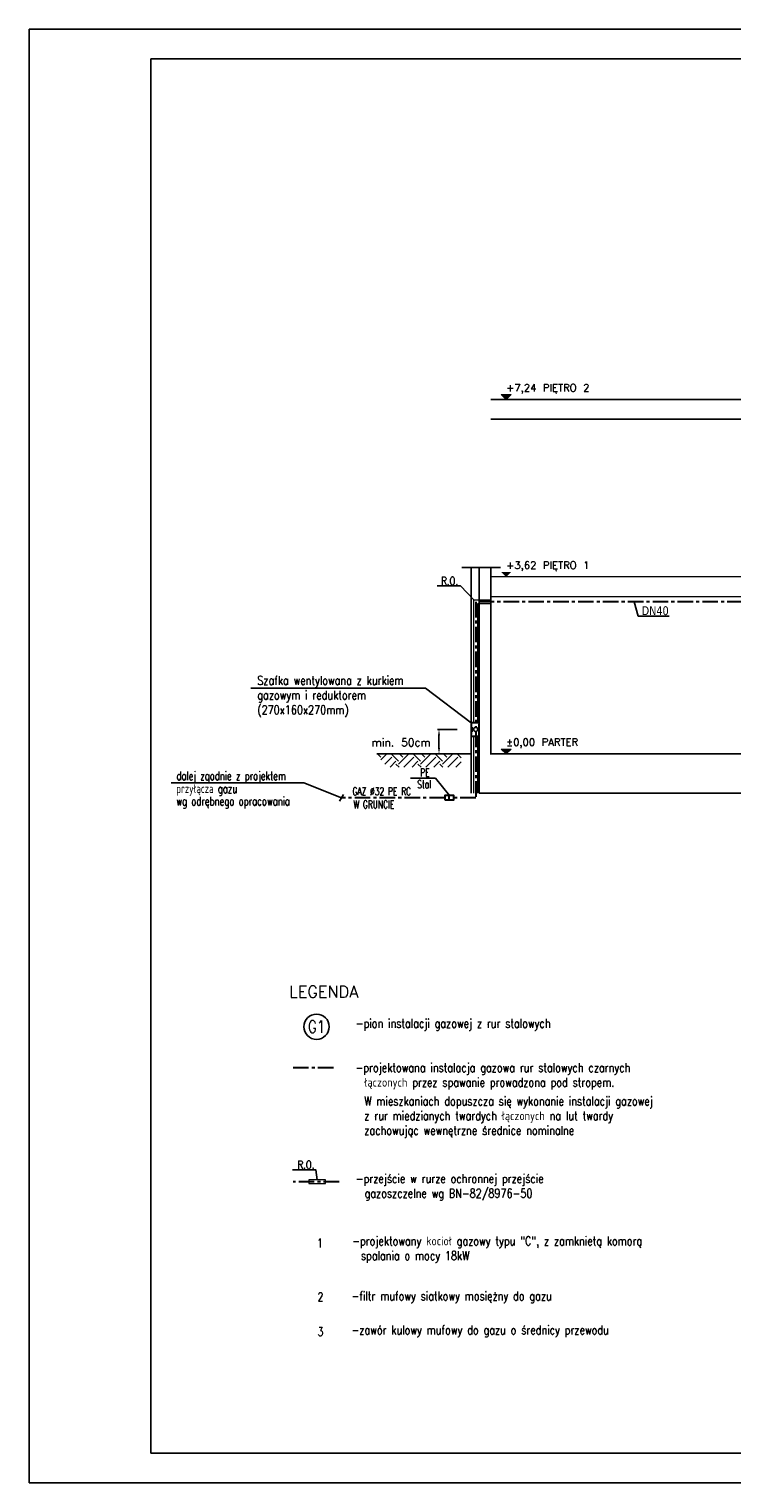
# Model space of a CAD drawing. Extents: x -220425 to -32551, y -64521 to 77206.
# Tile 35 of 59: x -160180 to -145819, y -18591 to 11109. Entities that reach past the tile are written whole.
import ezdxf
from ezdxf.enums import TextEntityAlignment as Align
from ezdxf.lldxf.tags import DXFTag

# ---------------------------------------------------------------- set-up
doc = ezdxf.new("R2010")
doc.units = 0
doc.header["$MEASUREMENT"] = 0
for name, pattern in [('ACAD_ISO14W100', [25.5, 12, -3, 0.5, -3, 0.5, -3, 0.5, -3]), ('Kreski i kropki', [450, 250, -100, 0, -100]), ('MITTE', [50.8, 31.75, -6.35, 6.35, -6.35])]:
    doc.linetypes.add(name, pattern=pattern)
for name, color, linetype in [('#gaz-op', 2, 'Continuous'), ('#opis', 3, 'Continuous'), ('#opisy', 252, 'Continuous'), ('_ARMATURA', 6, 'Continuous'), ('_MK_opis gazu', 3, 'Continuous'), ('Drzwi ArchiCAD', 7, 'Continuous')]:
    doc.layers.add(name, color=color, linetype=linetype)
for name, color, linetype, lineweight in [('#ks', 34, 'Continuous', 30), ('-', 50, 'Continuous', 30), ('_AP_gaz', 50, 'Kreski i kropki', 30), ('_MK_gaz', 50, 'Kreski i kropki', 30), ('IS_Zimna_woda', 5, 'SOLID', 30), ('Istniejące stropy_Nr_Pióra__5', 7, 'Continuous', 13)]:
    doc.layers.add(name, color=color, linetype=linetype, lineweight=lineweight)
doc.styles.add('GLOWNE', font='verdana.ttf')
doc.styles.add('ROMANS', font='romans.shx', dxfattribs={"width": 0.85, "height": 0.11})
doc.styles.add('SIMPLEX', font='SIMPLEX.SHX')
doc.styles.get("Standard").update_dxf_attribs({"font": 'txt', "bigfont": 'BIGFONT.SHX'})
tags = doc.linetypes.add('SOLID', pattern=[10, 10, 0]).pattern_tags.tags
tags[6:7] = [DXFTag(74, 4), DXFTag(75, 0), DXFTag(340, '0'), DXFTag(46, 0.0), DXFTag(50, 0.0), DXFTag(44, 0.0), DXFTag(45, 0.0)]
tags[4:5] = [DXFTag(74, 4), DXFTag(75, 0), DXFTag(340, '0'), DXFTag(46, 0.0), DXFTag(50, 0.0), DXFTag(44, 0.0), DXFTag(45, 0.0)]

# ---------------------------------------------------------------- blocks, each defined once
blk = doc.blocks.new('A$C382C6C0C')
at = {"layer": '#ks', "color": 7, "lineweight": -3}
for p, q in [((-248.5, -2909), (-248.5, 61)), ((-248.5, 61), (3951.5, 61)), ((0, -2848), (0, 0)), ((0, 0), (3890.5, 0)), ((0, -2848), (3890.5, -2848)), ((-248.5, -2909), (3951.5, -2909))]:
    blk.add_line(p, q, dxfattribs=at)

msp = doc.modelspace()

# ---------------------------------------------------------------- hatches: boundary and pattern name
h = msp.add_hatch()
h.set_pattern_fill('EARTH', color=256, scale=50, angle=135)
h.set_pattern_definition([(135, (5230585.88, -5843710.03), (-3e-14, 449.012806), [317.5, -317.5]), (135, (5230670.07, -5843625.84), (-3e-14, 449.012806), [317.5, -317.5]), (135, (5230754.26, -5843541.65), (-3e-14, 449.012806), [317.5, -317.5]), (45, (5230754.26, -5843485.52), (449.012806, 3e-14), [317.5, -317.5]), (45, (5230670.07, -5843401.33), (449.012806, 3e-14), [317.5, -317.5]), (45, (5230585.88, -5843317.14), (449.012806, 3e-14), [317.5, -317.5])])
h.paths.add_polyline_path([(-153120.552, -3698.582), (-152846.237, -3969.369), (-151349.248, -3969.369), (-151349.248, -3698.582)])
at = {"layer": 'Istniejące stropy_Nr_Pióra__5', "linetype": 'Continuous'}
for points in [[(-150431.071, 3541.418), (-150331.071, 3641.418), (-150531.071, 3641.418)], [(-150431.071, -85.149), (-150331.071, 14.851), (-150531.071, 14.851)], [(-150431.071, -3698.582), (-150331.071, -3598.582), (-150531.071, -3598.582)]]:
    msp.add_hatch(color=256, dxfattribs=at).paths.add_polyline_path(points)

# ---------------------------------------------------------------- linework, layer by layer
at = {"layer": '#gaz-op', "color": 0}
msp.add_circle((-154305.912, -9271.559), 257.76, dxfattribs=at)
for p, q in [((-150744.473, 3541.418), (-120631.574, 3541.418)), ((-120631.574, 3141.418), (-150744.473, 3141.418)), ((-151144.473, -4498.082), (-151144.473, 106.565)), ((-150984.473, -4498.082), (-150984.473, 106.565)), ((-150744.473, -3710.817), (-150744.473, 106.565)), ((-150744.473, -3698.582), (-120631.574, -3698.582)), ((-150984.473, -4498.082), (-120631.574, -4498.082))]:
    msp.add_line(p, q)
msp.add_lwpolyline([(-151144.473, -3698.582), (-153077.491, -3698.582)])
at = {"layer": '_AP_gaz', "color": 7, "linetype": 'Continuous', "lineweight": -3, "ltscale": 2}
for p, q in [((-157273.41, -4287.74), (-154562.493, -4287.74)), ((-154562.493, -4287.74), (-153796.134, -4593.5))]:
    msp.add_line(p, q, dxfattribs=at)
for points in [[(-151591.782, -4549.316), (-151876.651, -4192.348), (-152389.403, -4192.348)], [(-153755.944, -4525.434), (-153836.325, -4661.567)]]:
    msp.add_lwpolyline(points, dxfattribs=at)
at = {"layer": '_AP_gaz', "color": 7, "linetype": 'Continuous', "ltscale": 2}
msp.add_lwpolyline([(-151683.672, -4637.685), (-151503.302, -4637.685), (-151503.302, -4549.316), (-151683.672, -4549.316)], close=True, dxfattribs=at)
msp.add_lwpolyline([(-151593.487, -4637.685), (-151593.487, -4549.316)], dxfattribs=at)
at = {"layer": '_ARMATURA', "color": 7}
for p, q in [((-147818.381, -592.249), (-147731.859, -887.145)), ((-147731.859, -887.145), (-147102.898, -887.145))]:
    msp.add_line(p, q, dxfattribs=at)
at = {"layer": '_ARMATURA', "color": 6, "linetype": 'Continuous', "ltscale": 3}
for p, q in [((-151127.242, -3198.213), (-151127.242, -3149.591)), ((-151097.385, -3198.213), (-151127.242, -3198.213)), ((-151127.242, -3198.213), (-151127.242, -3246.836))]:
    msp.add_line(p, q, dxfattribs=at)
at = {"layer": '_ARMATURA', "color": 6, "linetype": 'Continuous', "extrusion": (0, 0, -1)}
msp.add_ellipse((-151054.829, -3198.582), major_axis=(30.093, -30.093), ratio=1, start_param=3.926990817, end_param=10.210176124, dxfattribs=at)
at = {"layer": '_MK_gaz', "color": 6, "linetype": 'Continuous', "lineweight": 20, "ltscale": 20}
for p, q in [((-151093.534, -553.543), (-150744.473, -553.543)), ((-151093.534, -3063.582), (-151093.534, -553.543)), ((-150744.473, -553.543), (-150744.473, -630.954)), ((-150744.473, -630.954), (-151016.123, -630.954)), ((-151016.123, -630.954), (-151016.123, -3063.582)), ((-151006.449, -3063.582), (-151083.86, -3063.582)), ((-151093.534, -4498.082), (-151093.534, -3333.582)), ((-151016.123, -3333.582), (-151016.123, -4498.082))]:
    msp.add_line(p, q, dxfattribs=at)
at = {"layer": '_MK_gaz', "color": 7, "linetype": 'Continuous', "lineweight": -3, "ltscale": 20}
for points in [[(-151839.32, -266.622), (-151366.774, -266.622), (-151093.534, -553.543)], [(-155645.593, -2352.675), (-152076.92, -2352.675), (-151144.473, -3063.582)], [(-154794.21, -12194.467), (-154321.664, -12194.467), (-154291.439, -12398.422)]]:
    msp.add_lwpolyline(points, dxfattribs=at)
at = {"layer": '_MK_gaz', "color": 40, "linetype": 'ACAD_ISO14W100', "ltscale": 20}
msp.add_lwpolyline([(-151144.473, -3333.582), (-150984.473, -3333.582), (-150984.473, -3063.582), (-151144.473, -3063.582)], close=True, dxfattribs=at)
at = {"layer": '_MK_gaz', "color": 6, "linetype": 'Continuous', "lineweight": 20, "ltscale": 20}
msp.add_lwpolyline([(-154461.822, -12475.834), (-154121.056, -12475.834), (-154121.056, -12398.422), (-154461.822, -12398.422)], close=True, dxfattribs=at)
at = {"layer": '_MK_opis gazu', "color": 7, "lineweight": -3}
for p, q in [((-151435.635, -3198.582), (-151834.104, -3198.582)), ((-151804.104, -3318.582), (-151804.104, -3578.472)), ((-151435.635, -3698.472), (-151834.104, -3698.472))]:
    msp.add_line(p, q, dxfattribs=at)
at = {"layer": '_MK_opis gazu', "color": 7}
for points in [[(-151784.104, -3318.582), (-151824.104, -3318.582), (-151804.104, -3198.582)], [(-151784.104, -3578.472), (-151824.104, -3578.472), (-151804.104, -3698.472)]]:
    msp.add_solid(points, dxfattribs=at)
at = {"layer": 'Drzwi ArchiCAD'}
msp.add_line((-151337.435, 106.565), (-150546.826, 106.565), dxfattribs=at)
at = {"layer": 'IS_Zimna_woda', "color": 2, "linetype": 'MITTE', "ltscale": 10}
for p, q in [((-151054.829, -592.249), (-151054.829, -3159.643)), ((-140516.578, -592.249), (-151054.829, -592.249)), ((-151054.798, -3241.14), (-151054.798, -4593.5)), ((-151054.798, -4593.5), (-151503.302, -4593.5)), ((-154785.859, -10103.268), (-153908.481, -10103.268)), ((-153844.683, -12437.128), (-154785.859, -12437.128))]:
    msp.add_line(p, q, dxfattribs=at)
msp.add_lwpolyline([(-151683.672, -4593.5), (-153796.134, -4593.5)], dxfattribs=at)
at = {"layer": 'Istniejące stropy_Nr_Pióra__5', "linetype": 'Continuous'}
for p, q in [((-150431.071, 3541.418), (-150531.071, 3641.418)), ((-150531.071, 3641.418), (-150331.071, 3641.418)), ((-150331.071, 3641.418), (-150431.071, 3541.418)), ((-120631.574, -83.582), (-150744.473, -83.582)), ((-120631.574, -488.582), (-150744.473, -488.582)), ((-150431.071, -3698.582), (-150531.071, -3598.582)), ((-150531.071, -3598.582), (-150331.071, -3598.582)), ((-150331.071, -3598.582), (-150431.071, -3698.582))]:
    msp.add_line(p, q, dxfattribs=at)

# ---------------------------------------------------------------- block references
at = {"layer": '#ks', "color": 1, "lineweight": 35, "xscale": 10, "yscale": 10, "zscale": 10}
msp.add_blockref('A$C382C6C0C', (-157694.733, 10498.884), dxfattribs=at)

# ---------------------------------------------------------------- texts
at = {"layer": '#opis', "color": 7, "style": 'ROMANS'}
msp.add_text('LEGENDA', height=240, dxfattribs=at).set_placement((-154863.575, -8676.859))
at = {"layer": '#opisy', "color": 3, "style": 'ROMANS', "width": 0.8}
msp.add_text('G1', height=252, dxfattribs=at).set_placement((-154305.912, -9271.559), align=Align.MIDDLE_CENTER)
at = {"layer": '#opisy', "color": 7, "style": 'ROMANS', "width": 0.7}
for s, p in [('1', (-154289.692, -13780.894)), ('2', (-154279.489, -14878.418)), ('3', (-154279.489, -15590.691))]:
    msp.add_text(s, height=180, dxfattribs=at).set_placement(p)
at = {"layer": '#opisy', "color": 7, "char_height": 180, "attachment_point": 1, "style": 'ROMANS'}
for s, insert, width in [('\\pxi-0.0011111,l0.0011111;{\\W0.8;-pion instalacji gazowej z rur stalowych}', (-153505.05, -9112.955), 4815.16473), ('\\pxi-1,l1;{\\W0.8;-projektowana instalacja gazowa rur stalowych czarnych łączonych przez \\C0;spawanie prowadzona pod stropem.^J\\H0.27778x;\\P\\pi0;\\H3.6x;W mieszkaniach dopuszcza się wykonanie instalacji gazowej z rur miedzianych twardych łączonych na lut twardy zachowując wewnętrzne średnice nominalne}', (-153510.358, -10016.967), 6582.6006), ('\\pxi-1,l1;{\\W0.8;-przejście w rurze ochronnej przejście gazoszczelne wg BN-82/8976-50}', (-153505.05, -12283.956), 4569.48601), ('\\pxi-1,l1;\\W0.8;-projektowany kocioł gazowy typu "C", z zamknietą komorą spalania o mocy 18kW ', (-153578.494, -13557.631), 6534.56202), ('\\pxi-0.055556,l0.055556;{\\W0.8;-filtr mufowy siatkowy mosiężny do gazu}', (-153592.315, -14682.296), 5125.04848), ('\\pxi-1,l1;{\\W0.8;-zawór kulowy mufowy do gazu o średnicy przewodu}', (-153592.315, -15375.684), 6047.24787)]:
    msp.add_mtext(s, dxfattribs=dict(at, insert=insert, width=width))
at = {"layer": '-', "color": 7, "lineweight": -3, "style": 'SIMPLEX', "width": 0.7}
for s, height, p in [('dalej zgodnie z projektem', 180, (-157168.366, -4236.511)), ('PE', 160, (-152189.406, -4157.885)), ('przyłącza gazu', 180, (-157172.7, -4497.247)), ('Stal', 160, (-152249.754, -4398.107)), ('wg odrębnego opracowania', 180, (-157172.7, -4753.761))]:
    msp.add_text(s, height=height, dxfattribs=at).set_placement(p)
at = {"layer": '_MK_opis gazu', "color": 7, "lineweight": -3, "style": 'SIMPLEX', "width": 0.7}
for s, p in [('GAZ %%C32 PE RC', (-152974.19, -4542.24)), ('W GRUNCIE', (-153133.431, -4810.903))]:
    msp.add_text(s, height=160, dxfattribs=at).set_placement(p, align=Align.CENTER)
at = {"layer": '_MK_opis gazu', "color": 7, "lineweight": -3, "attachment_point": 1, "style": 'SIMPLEX'}
for s, insert, char_height, width in [('{\\W0.8;R.O.}', (-151759.263, -83.898), 160, 3205.51302), ('\\W0.8;Szafka wentylowana z kurkiem gazowym i reduktorem (270x160x270mm)', (-155515.995, -2107.459), 180, 3639.8613), ('{\\W0.8;R.O.}', (-154694.698, -12011.743), 160, 3205.51302)]:
    msp.add_mtext(s, dxfattribs=dict(at, insert=insert, char_height=char_height, width=width))
at = {"layer": '_MK_opis gazu', "color": 3, "insert": (-147661.949, -681.952), "char_height": 180, "width": 1245.20194, "attachment_point": 1, "style": 'GLOWNE'}
msp.add_mtext('\\W0.8;DN40', dxfattribs=at)
at = {"layer": '_MK_opis gazu', "color": 7, "lineweight": -3, "insert": (-152577.817, -3463.986), "char_height": 160, "attachment_point": 5}
msp.add_mtext('min. 50cm', dxfattribs=at)
at = {"layer": 'Istniejące stropy_Nr_Pióra__5', "linetype": 'Continuous', "insert": (-150431.071, 3661.418), "char_height": 150, "attachment_point": 7}
msp.add_mtext('\\pxql;\\A1;+7,24 PIĘTRO 2', dxfattribs=at)
at = {"layer": 'Istniejące stropy_Nr_Pióra__5', "linetype": 'Continuous', "char_height": 150, "attachment_point": 7}
for s, insert, width in [('\\pxql;\\A1;+3,62 PIĘTRO 1', (-150431.071, 34.851), 2599.93452), ('\\A1;\\pxql;±0,00 PARTER', (-150431.071, -3578.582), 1958.42616)]:
    msp.add_mtext(s, dxfattribs=dict(at, insert=insert, width=width))

doc.saveas('drawing.dxf')
